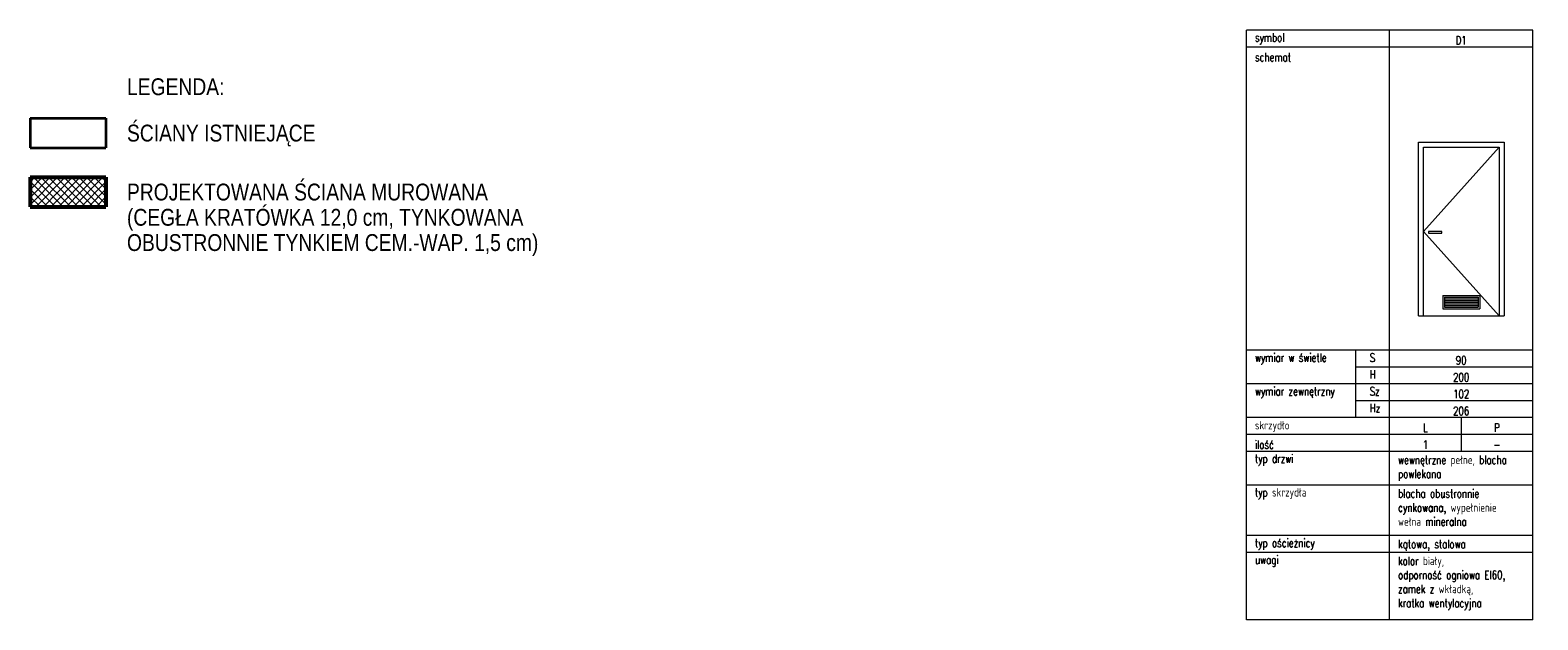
# Model space of a CAD drawing. Header units: centimetres. Extents: x -64755 to -45993, y -134522 to -130049.
# Tile 9 of 9: x -59688 to -57897, y -134522 to -133822. Entities that reach past the tile are written whole.
import ezdxf
from ezdxf.enums import TextEntityAlignment as Align

# ---------------------------------------------------------------- set-up
doc = ezdxf.new("R2010")
doc.units = ezdxf.units.CM
for name, color, linetype, lineweight in [('arch C', 1, 'Continuous', 13), ('arch drzwi', 1, 'Continuous', 13), ('arch H sciany zamurowania', 3, 'Continuous', 9), ('arch P', 7, 'Continuous', 35), ('arch T', 41, 'Continuous', 18), ('arch W', 251, 'Continuous', 5)]:
    doc.layers.add(name, color=color, linetype=linetype, lineweight=lineweight)
doc.styles.add('AB Romans 0.75', font='romans.shx', dxfattribs={"width": 0.75})
doc.styles.add('arch arial nar', font='ARIALN.TTF')

msp = doc.modelspace()

# ---------------------------------------------------------------- hatches: boundary and pattern name
at = {"layer": 'arch H sciany zamurowania'}
h = msp.add_hatch(dxfattribs=at)
h.set_pattern_fill('ANSI37', color=256, scale=2, angle=0.24204)
h.set_pattern_definition([(45.2420383, (0, -55), (-4.50905588, 4.4711201), []), (135.2420383, (0, -55), (-4.4711201, -4.50905588), [])])
h.paths.add_polyline_path([(-59598.06, -133996.44), (-59688.06, -133996.44), (-59688.06, -134031.44), (-59598.06, -134031.44)])

# ---------------------------------------------------------------- linework, layer by layer
at = {"layer": 'arch C'}
for p, q in [((-58073.04, -133821.79), (-58243.04, -133821.79)), ((-58243.04, -134521.79), (-58243.04, -133821.79)), ((-58073.04, -134521.79), (-58073.04, -133821.79)), ((-57903.04, -133821.79), (-58073.04, -133821.79)), ((-57903.04, -134521.79), (-57903.04, -133821.79)), ((-58073.04, -133841.79), (-58243.04, -133841.79)), ((-57903.04, -133841.79), (-58073.04, -133841.79)), ((-58009.91, -134136.71), (-58009.91, -134152.71)), ((-58007.91, -134138.71), (-58007.91, -134150.71)), ((-57967.91, -134138.71), (-57967.91, -134150.71)), ((-57965.91, -134136.71), (-57965.91, -134152.71)), ((-58073.04, -134201.79), (-58243.04, -134201.79)), ((-58113.04, -134281.79), (-58113.04, -134201.79)), ((-57903.04, -134201.79), (-58073.04, -134201.79)), ((-58073.04, -134221.79), (-58113.04, -134221.79)), ((-57903.04, -134221.79), (-58073.04, -134221.79)), ((-58073.04, -134241.79), (-58243.04, -134241.79)), ((-57903.04, -134241.79), (-58073.04, -134241.79)), ((-58073.04, -134261.79), (-58113.04, -134261.79)), ((-57903.04, -134261.79), (-58073.04, -134261.79)), ((-58073.04, -134281.79), (-58243.04, -134281.79)), ((-57903.04, -134281.79), (-58073.04, -134281.79)), ((-57988.04, -134281.79), (-57988.04, -134321.79)), ((-58073.04, -134301.79), (-58243.04, -134301.79)), ((-57903.04, -134301.79), (-58073.04, -134301.79)), ((-58073.04, -134321.79), (-58243.04, -134321.79)), ((-57903.04, -134321.79), (-58073.04, -134321.79)), ((-58073.04, -134361.79), (-58243.04, -134361.79)), ((-57903.04, -134361.79), (-58073.04, -134361.79)), ((-58073.04, -134421.79), (-58243.04, -134421.79)), ((-57903.04, -134421.79), (-58073.04, -134421.79)), ((-58073.04, -134441.79), (-58243.04, -134441.79)), ((-57903.04, -134441.79), (-58073.04, -134441.79)), ((-58073.04, -134521.79), (-58243.04, -134521.79)), ((-57903.04, -134521.79), (-58073.04, -134521.79))]:
    msp.add_line(p, q, dxfattribs=at)
msp.add_lwpolyline([(-57942.91, -133960.71), (-58032.91, -134060.71), (-57942.91, -134160.71)], dxfattribs=at)
at = {"layer": 'arch drzwi', "color": 2}
for p, q in [((-58038.91, -134160.71), (-58038.91, -133954.71)), ((-58038.91, -133954.71), (-57936.91, -133954.71)), ((-57936.91, -133954.71), (-57936.91, -134160.71))]:
    msp.add_line(p, q, dxfattribs=at)
at = {"layer": 'arch drzwi'}
for p, q in [((-58032.91, -134160.71), (-58032.91, -133960.71)), ((-58032.91, -133960.71), (-57942.91, -133960.71)), ((-57942.91, -133960.71), (-57942.91, -134160.71)), ((-58009.91, -134136.71), (-57965.91, -134136.71)), ((-58007.91, -134138.71), (-57967.91, -134138.71)), ((-58007.91, -134140.71), (-57967.91, -134140.71)), ((-58007.91, -134142.71), (-57967.91, -134142.71)), ((-58007.91, -134144.71), (-57967.91, -134144.71)), ((-58007.91, -134146.71), (-57967.91, -134146.71)), ((-58007.91, -134148.71), (-57967.91, -134148.71)), ((-58007.91, -134150.71), (-57967.91, -134150.71)), ((-58038.91, -134160.71), (-57936.91, -134160.71)), ((-58009.91, -134152.71), (-57965.91, -134152.71))]:
    msp.add_line(p, q, dxfattribs=at)
msp.add_lwpolyline([(-58026.91, -134062.71), (-58010.91, -134062.71), (-58010.91, -134060.71), (-58026.91, -134060.71)], close=True, dxfattribs=at)
at = {"layer": 'arch P'}
for p, q in [((-59688.06, -133926.44), (-59598.06, -133926.44)), ((-59688.06, -133926.44), (-59688.06, -133961.44)), ((-59598.06, -133926.44), (-59598.06, -133961.44)), ((-59688.06, -133961.44), (-59598.06, -133961.44))]:
    msp.add_line(p, q, dxfattribs=at)
at = {"layer": 'arch P', "lineweight": 53}
for p, q in [((-59688.06, -133996.44), (-59598.06, -133996.44)), ((-59688.06, -133996.44), (-59688.06, -134031.44)), ((-59598.06, -133996.44), (-59598.06, -134031.44)), ((-59688.06, -134031.44), (-59598.06, -134031.44))]:
    msp.add_line(p, q, dxfattribs=at)

# ---------------------------------------------------------------- texts
at = {"layer": 'arch T', "char_height": 10, "style": 'AB Romans 0.75'}
for s, insert, attachment_point in [('{\\Fromans|c238;symbol}', (-58233.04, -133838.79), 7), ('D1', (-57988.04, -133838.79), 8), ('{\\Fromans|c238;schemat}', (-58233.04, -133858.79), 7), ('{\\Fromans|c238;wymiar w świetle}', (-58233.04, -134218.79), 7), ('{\\Fromans|c238;S}', (-58096.67, -134215.45), 7), ('90', (-57988.04, -134218.79), 8), ('{\\Fromans|c238;wymiar zewnętrzny}', (-58233.04, -134258.79), 7), ('{\\Fromans|c238;H}', (-58096.67, -134235.45), 7), ('{\\Fromans|c238;200}', (-57988.04, -134238.79), 8), ('{\\Fromans|c238;Sz}', (-58096.67, -134255.45), 7), ('102', (-57988.04, -134258.79), 8), ('{\\Fromans|c238;Hz}', (-58096.67, -134275.45), 7), ('{\\Fromans|c238;206}', (-57988.04, -134278.79), 8), ('{\\Fromans|c238;skrzydło}', (-58233.04, -134298.79), 7), ('{\\Fromans|c238;L}', (-58030.54, -134298.79), 8), ('{\\Fromans|c238;P}', (-57945.54, -134298.79), 8), ('{\\Fromans|c238;ilość}', (-58233.04, -134318.79), 7), ('1', (-58030.54, -134318.79), 8), ('-', (-57945.54, -134318.79), 8), ('typ drzwi', (-58233.04, -134338.79), 7), ('typ skrzydła', (-58233.04, -134378.79), 7), ('typ ościeżnicy', (-58233.04, -134438.79), 7), ('{\\Fromans|c238;uwagi}', (-58233.04, -134458.79), 7)]:
    msp.add_mtext(s, dxfattribs=dict(at, insert=insert, attachment_point=attachment_point))
at = {"layer": 'arch T', "char_height": 10, "attachment_point": 1, "style": 'AB Romans 0.75'}
for s, insert, width in [('wewnętrzne pełne, blacha powlekana', (-58063.04, -134326.82), 160), ('blacha obustronnie \\Pcynkowana, wypełnienie\\Pwełna mineralna', (-58063.04, -134366.82), 200), ('kątowa, stalowa', (-58063.04, -134426.82), 200), ('kolor biały,\\Podporność ogniowa EI60,\\Pzamek z wkładką,\\Pkratka wentylacyjna ', (-58063.04, -134446.82), 160)]:
    msp.add_mtext(s, dxfattribs=dict(at, insert=insert, width=width))
at = {"layer": 'arch W', "color": 41, "style": 'arch arial nar'}
for s, p in [('LEGENDA:', (-59573.06, -133888.94)), ('ŚCIANY ISTNIEJĄCE', (-59573.06, -133943.94)), ('PROJEKTOWANA ŚCIANA MUROWANA', (-59573.06, -134013.94)), ('(CEGŁA KRATÓWKA 12,0 cm, TYNKOWANA ', (-59573.06, -134043.94)), ('OBUSTRONNIE TYNKIEM CEM.-WAP. 1,5 cm)', (-59573.06, -134073.94))]:
    msp.add_text(s, height=20, dxfattribs=at).set_placement(p, align=Align.MIDDLE_LEFT)

doc.saveas('drawing.dxf')
